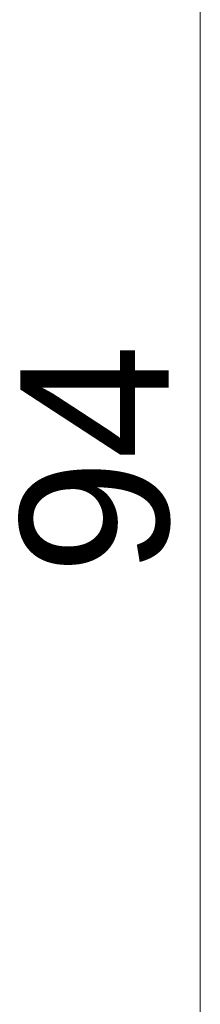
# Model space of a CAD drawing. Extents: x 180 to 9540, y 54 to 2910.
# Tile 60 of 82: x 7820 to 7863, y 916 to 1148. Entities that reach past the tile are written whole.
import ezdxf
from ezdxf.xclip import XClip

# ---------------------------------------------------------------- set-up
doc = ezdxf.new("R2010")
doc.units = 0
doc.header["$MEASUREMENT"] = 0
doc.header["$XCLIPFRAME"] = 0
doc.layers.add('399-W Wymiary i opisy', color=7, linetype='Continuous')
doc.layers.add('820-G Rysunki Obrazki', color=7, linetype='Continuous')
doc.styles.add('STYL_AUTOMATYCZNY_2', font='arial.ttf')

# ---------------------------------------------------------------- blocks, each defined once
blk = doc.blocks.new('Rysunek_2_2', base_point=(4248.05, 809.8))
at = {"layer": '399-W Wymiary i opisy', "color": 154, "linetype": 'Continuous', "lineweight": 13, "ltscale": 0.5}
blk.add_line((7862.81, 809.8), (7862.81, 1277.93), dxfattribs=at)
at = {"layer": '399-W Wymiary i opisy', "color": 154, "linetype": 'Continuous', "lineweight": 13, "insert": (7855.81, 1017.17), "char_height": 35, "width": 53.3907, "attachment_point": 7, "rotation": 90, "style": 'STYL_AUTOMATYCZNY_2'}
blk.add_mtext('\\A1;{\\pql;\\fArial|b0|i0|c238|p0;\\W1.000000;94}', dxfattribs=at)

msp = doc.modelspace()

# ---------------------------------------------------------------- block references
at = {"layer": '820-G Rysunki Obrazki', "color": 7, "linetype": 'Continuous', "lineweight": 13, "ltscale": 0.1}
ref = msp.add_blockref('Rysunek_2_2', (4248.05, 809.8), dxfattribs=at)
XClip(ref).set_block_clipping_path([(4133.6196216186, 305.1003815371), (8557.1514411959, 2650.020916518)])

doc.saveas('drawing.dxf')
